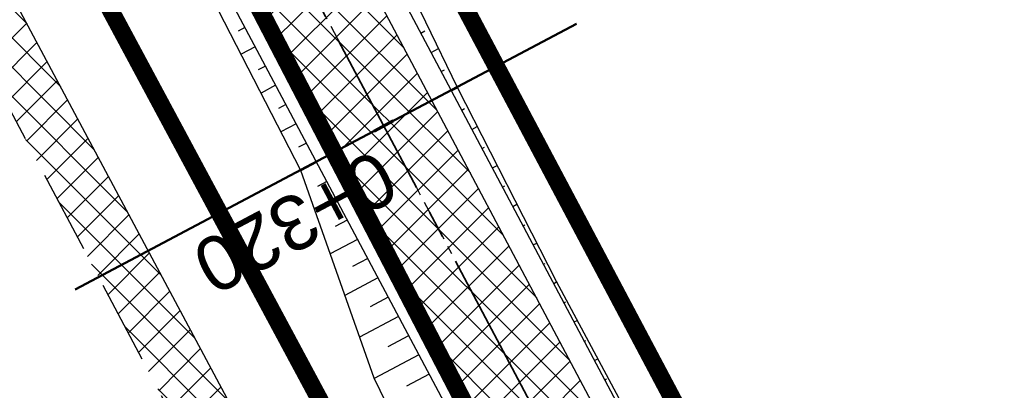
# Model space of a CAD drawing. Header units: metres. Extents: x 7529682 to 7533711, y 5721195 to 5727842.
# Tile 212 of 232: x 7529858 to 7529881, y 5727509 to 5727517. Entities that reach past the tile are written whole.
import ezdxf

# ---------------------------------------------------------------- set-up
doc = ezdxf.new("R2010")
doc.units = ezdxf.units.M
for name, pattern in [('817-dzialki-09-05-04$0$HIDDEN', [0.375, 0.25, -0.125]), ('ACAD_ISO05W100', [33, 24, -3, 0, -3, 0, -3]), ('CENTER', [50.800000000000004, 31.75, -6.35, 6.35, -6.35]), ('CENTER2', [28.575000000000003, 19.05, -3.175, 3.175, -3.175]), ('HIDDEN', [9.524999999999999, 6.35, -3.175])]:
    doc.linetypes.add(name, pattern=pattern)
for name, color, linetype in [('C-DROGI-SYTUACJA', 7, 'Continuous'), ('C-DROGI-SYTUACJA-ETYKIETY', 7, 'Continuous'), ('D-hatch-pobocza', 131, 'Continuous'), ('D-pobocza', 60, 'Continuous'), ('D-rowy', 160, 'Continuous'), ('D-skarpa', 2, 'Continuous'), ('D-skarpa-kreskowanie', 2, 'Continuous')]:
    doc.layers.add(name, color=color, linetype=linetype)
for name, color, linetype, lineweight, true_color in [('D-hatch-ciag-pieszo-rowerowy', 7, 'Continuous', 13, 0xff9f80), ('D-LR-etap-III', 7, '817-dzialki-09-05-04$0$HIDDEN', 50, 0x00008f), ('D-przekroje-pop', 7, 'Continuous', 50, 0x000099)]:
    doc.layers.add(name, color=color, linetype=linetype, lineweight=lineweight, true_color=true_color)
for name, color, linetype, lineweight in [('D-krawędzie', 3, 'Continuous', 30), ('D-obrzeża', 2, 'Continuous', 30), ('D-oś', 10, 'CENTER', 30), ('D-pas-drogowy', 7, 'ACAD_ISO05W100', 50)]:
    doc.layers.add(name, color=color, linetype=linetype, lineweight=lineweight)
doc.layers.add('poprzeczki', color=7, linetype='Continuous', true_color=0x0000c7)
doc.styles.get("Standard").update_dxf_attribs({"font": 'arial.ttf'})
pattern_1 = [(45, (0, 0), (-0.3367596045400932, 0.3367596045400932), []), (135, (0, 0), (-0.3367596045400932, -0.3367596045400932), [])]

# ---------------------------------------------------------------- blocks, each defined once
blk = doc.blocks.new('AeccTickLine')
at = {"color": 0, "linetype": 'ByBlock', "lineweight": -2}
blk.add_line((0, 1), (-3.673819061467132e-16, -1), dxfattribs=at)

msp = doc.modelspace()

# ---------------------------------------------------------------- hatches: boundary and pattern name
at = {"layer": 'D-hatch-ciag-pieszo-rowerowy'}
h = msp.add_hatch(dxfattribs=at)
h.set_pattern_fill('ANSI37', color=256, scale=0.15, style=0)
h.set_pattern_definition(pattern_1)
h.paths.add_polyline_path([(7529994.11508678, 5727270.0391609), (7529996.408954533, 5727271.048217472), (7529995.888253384, 5727272.039619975), (7529987.333471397, 5727287.899702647), (7529970.790697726, 5727319.397850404), (7529945.389643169, 5727367.318233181), (7529919.647431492, 5727417.711194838), (7529903.693489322, 5727447.920977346), (7529879.893539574, 5727492.595202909), (7529862.564623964, 5727525.261605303), (7529859.535583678, 5727525.636840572), (7529877.686080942, 5727491.421690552), (7529901.484939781, 5727446.749512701), (7529917.428826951, 5727416.558769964), (7529943.171910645, 5727366.164101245), (7529968.579597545, 5727318.231206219), (7529985.12658502, 5727286.725035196), (7529993.681375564, 5727270.864936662)])
at = {"layer": 'D-hatch-pobocza'}
h = msp.add_hatch(dxfattribs=at)
h.set_pattern_fill('ANSI37', color=256, scale=0.15, style=0)
h.set_pattern_definition(pattern_1)
h.paths.add_polyline_path([(7529905.34, 5727429.09), (7529892.28, 5727453.58), (7529881.53, 5727473.69), (7529872.269999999, 5727491.4), (7529857.46, 5727519.14), (7529841.38, 5727549.79), (7529827.75, 5727575.78), (7529816.4, 5727596.89), (7529800.429999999, 5727627.4), (7529788.07, 5727650.98), (7529775.849999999, 5727673.83), (7529761.3, 5727701.31), (7529749.889999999, 5727722.83), (7529745.5, 5727731.66), (7529738.971069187, 5727744.084810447), (7529737.464618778, 5727743.315650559), (7529742.212649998, 5727734.301517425), (7529762.326041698, 5727696.273621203), (7529777.784920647, 5727667.006134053), (7529799.321516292, 5727626.300085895), (7529822.193292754, 5727583.155579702), (7529846.923978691, 5727536.347271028), (7529864.751945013, 5727502.662709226), (7529900.458527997, 5727434.964956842), (7529935.352393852, 5727369.308325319), (7529971.475882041, 5727300.786382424), (7529988.360755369, 5727268.841161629), (7529990.28, 5727268.6), (7529990.329092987, 5727268.617154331), (7529981.66, 5727284.96), (7529968.42, 5727309.6), (7529956.4, 5727332.85), (7529943.519999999, 5727357.04), (7529932.32, 5727378.32), (7529916.679999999, 5727408.01)])

# ---------------------------------------------------------------- linework, layer by layer
at = {"layer": 'C-DROGI-SYTUACJA', "color": 10, "linetype": 'CENTER2', "lineweight": 35, "ltscale": 0.2}
msp.add_lwpolyline([(7529714.300950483, 5727795.86512735), (7529735.168602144, 5727756.456040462, 0.0716576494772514), (7529738.528915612, 5727751.847762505), (7529739.732493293, 5727750.61426134, -0.07178523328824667), (7529743.097556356, 5727745.997008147), (7529747.739097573, 5727737.220568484), (7529774.913247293, 5727685.824910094), (7529793.854917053, 5727649.915480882), (7529812.379946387, 5727615.415072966), (7529837.756510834, 5727568.892090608), (7529857.658142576, 5727531.843343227), (7529878.789810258, 5727492.00844673), (7529902.589214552, 5727447.335245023), (7529918.538129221, 5727417.134982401), (7529944.280776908, 5727366.741167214), (7529969.685147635, 5727318.814528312), (7529986.230028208, 5727287.312368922), (7529994.784814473, 5727271.452278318), (7530014.918624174, 5727233.117987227)], format="xyb", dxfattribs=at)
at = {"layer": 'D-krawędzie', "linetype": 'HIDDEN', "ltscale": 0.3}
msp.add_lwpolyline([(7529737.464618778, 5727743.315650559), (7529742.212649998, 5727734.301517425), (7529762.326041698, 5727696.273621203), (7529777.784920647, 5727667.006134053), (7529799.321516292, 5727626.300085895), (7529822.193292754, 5727583.155579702), (7529846.923978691, 5727536.347271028), (7529864.751945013, 5727502.662709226), (7529900.458527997, 5727434.964956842), (7529935.352393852, 5727369.308325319), (7529971.475882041, 5727300.786382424), (7530006.701701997, 5727234.141132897)], dxfattribs=at)
at = {"layer": 'D-LR-etap-III', "ltscale": 10, "flags": 128}
msp.add_lwpolyline([(7531750.474471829, 5723895.103125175, 0.4, 0.4, 0), (7531750.505, 5723895.13, 0.4, 0.4, 0), (7531682.71, 5724022.92, 0.4, 0.4, 0), (7531619.177023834, 5724147.203692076, 0.4, 0.4, 0), (7531592.308960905, 5724198.48863389, 0.4, 0.4, 0), (7531553.263875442, 5724272.918564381, 0.4, 0.4, 0), (7531504.019999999, 5724366.79, 0.4, 0.4, 0), (7531482.09, 5724407.62, 0.4, 0.4, 0), (7531412.350402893, 5724541.182759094, 0.4, 0.4, 0), (7531388.463669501, 5724586.929768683, 0.4, 0.4, 0), (7531345.12, 5724669.94, 0.4, 0.4, 0), (7531127.66, 5725081.67, 0.4, 0.4, 0), (7531059.253139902, 5725211.040795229, 0.4, 0.4, 0), (7531008.007244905, 5725307.953830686, 0.4, 0.4, 0), (7530964.181635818, 5725390.835555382, 0.4, 0.4, 0), (7530914.557354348, 5725484.683561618, 0.4, 0.4, 0), (7530865.243241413, 5725577.493975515, 0.4, 0.4, 0), (7530840.085257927, 5725624.058651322, 0.4, 0.4, 0), (7530802.559525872, 5725694.924584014, 0.4, 0.4, 0), (7530755.54, 5725787.51, 0.4, 0.4, 0), (7530708.717810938, 5725876.303221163, 0.4, 0.4, 0), (7530695.12, 5725902.09, 0.4, 0.4, 0), (7530642.91397006, 5726001.07839487, 0.4, 0.4, 0), (7530634.934723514, 5726016.146615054, 0.4, 0.4, 0), (7530610.820000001, 5726061.929999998, 0.4, 0.4, 0), (7530610.820000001, 5726061.929999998, 0.4, 0.4, 0), (7530607.21, 5726063.51, 0.4, 0.4, 0), (7530597.42, 5726080.68, 0.4, 0.4, 0), (7530591.16, 5726088.44, 0.4, 0.4, 0), (7530581.28, 5726107.21, 0.4, 0.4, 0), (7530571.29, 5726130.56, 0.4, 0.4, 0), (7530549.554994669, 5726171.527317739, 0.4, 0.4, 0), (7530531.014309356, 5726206.473807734, 0.4, 0.4, 0), (7530516.461208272, 5726236.016618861, 0.4, 0.4, 0), (7530500.798929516, 5726266.141265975, 0.4, 0.4, 0), (7530491.349999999, 5726283.94, 0.4, 0.4, 0), (7530482.4, 5726303.41, 0.4, 0.4, 0), (7530482.4, 5726303.41, 0.4, 0.4, 0), (7530450.41, 5726357.28, 0.4, 0.4, 0), (7530397.759396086, 5726458.499907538, 0.4, 0.4, 0), (7530334.707815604, 5726583.664702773, 0.4, 0.4, 0), (7530303.939274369, 5726645.167943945, 0.4, 0.4, 0), (7530300.509779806, 5726651.777515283, 0.4, 0.4, 0), (7530289.213532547, 5726671.966724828, 0.4, 0.4, 0), (7530281.54, 5726685.57, 0.4, 0.4, 0), (7530261.37085633, 5726724.163374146, 0.4, 0.4, 0), (7530254.03, 5726738.21, 0.4, 0.4, 0), (7530197.219999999, 5726845.06, 0.4, 0.4, 0), (7530194.71, 5726849.15, 0.4, 0.4, 0), (7530195.92, 5726850.75, 0.4, 0.4, 0), (7530170.546669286, 5726892.961489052, 0.4, 0.4, 0), (7530143.174718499, 5726945.065838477, 0.4, 0.4, 0), (7530105.059999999, 5727018.32, 0.4, 0.4, 0), (7530100.059999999, 5727027.16, 0.4, 0.4, 0), (7530062.318670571, 5727099.625398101, 0.4, 0.4, 0), (7530015.378537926, 5727189.420463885, 0.4, 0.4, 0), (7529983.207960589, 5727250.206596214, 0.4, 0.4, 0), (7529953.284293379, 5727306.74720398, 0.4, 0.4, 0), (7529900.67053443, 5727406.15903814, 0.4, 0.4, 0), (7529890.630239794, 5727425.131178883, 0.4, 0.4, 0), (7529875.155383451, 5727454.426350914, 0.4, 0.4, 0), (7529857.560096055, 5727487.787346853, 0.4, 0.4, 0), (7529835.194401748, 5727530.19312405, 0.4, 0.4, 0), (7529811.740544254, 5727574.662079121, 0.4, 0.4, 0), (7529792.101859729, 5727611.922638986, 0.4, 0.4, 0), (7529768.066117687, 5727657.469613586, 0.4, 0.4, 0), (7529755.210566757, 5727682.131373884, 0.4, 0.4, 0), (7529753.309999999, 5727681.13, 0.4, 0.4, 0), (7529739.21, 5727707.77, 0.4, 0.4, 0), (7529735.394745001, 5727711.251990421, 0.4, 0.4, 0), (7529725.42, 5727730.2, 0.4, 0.4, 0), (7529723.55, 5727729.88, 0.4, 0.4, 0), (7529695.566668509, 5727782.932080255, 0.4, 0.4, 0), (7529717.67971874, 5727794.024357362, 0.4, 0.4, 0), (7529736.274870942, 5727758.647400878, 0.4, 0.4, 0), (7529736.274870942, 5727758.647400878, 0.4, 0.4, 0), (7529744.511003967, 5727750.406106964, 0.4, 0.4, 0), (7529744.511003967, 5727750.406106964, 0.4, 0.4, 0), (7529750.282568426, 5727738.549848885, 0.4, 0.4, 0), (7529777.108510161, 5727687.569424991, 0.4, 0.4, 0), (7529796.51537536, 5727651.329932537, 0.4, 0.4, 0), (7529814.937945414, 5727616.793170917, 0.4, 0.4, 0), (7529839.006722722, 5727572.303976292, 0.4, 0.4, 0), (7529860.617626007, 5727532.509108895, 0.4, 0.4, 0), (7529882.348967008, 5727491.504261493, 0.4, 0.4, 0), (7529904.865139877, 5727449.096370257, 0.4, 0.4, 0), (7529920.747384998, 5727418.884773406, 0.4, 0.4, 0), (7529946.676504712, 5727368.547487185, 0.4, 0.4, 0), (7529972.024701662, 5727320.573310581, 0.4, 0.4, 0), (7529987.740014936, 5727290.153392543, 0.4, 0.4, 0), (7529996.497385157, 5727273.661630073, 0.4, 0.4, 0), (7530017.541471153, 5727234.202689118, 0.4, 0.4, 0), (7530033.053657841, 5727204.864166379, 0.4, 0.4, 0), (7530051.622983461, 5727170.222745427, 0.4, 0.4, 0), (7530069.276612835, 5727137.015751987, 0.4, 0.4, 0), (7530089.385386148, 5727097.533639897, 0.4, 0.4, 0), (7530109.712512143, 5727060.746615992, 0.4, 0.4, 0), (7530136.769722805, 5727011.640131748, 0.4, 0.4, 0), (7530162.446686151, 5726962.743777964, 0.4, 0.4, 0), (7530187.674104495, 5726916.992101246, 0.4, 0.4, 0), (7530207.820739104, 5726879.335323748, 0.4, 0.4, 0), (7530230.625609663, 5726834.518686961, 0.4, 0.4, 0), (7530262.288093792, 5726776.61832811, 0.4, 0.4, 0), (7530277.509672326, 5726760.213143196, 0.4, 0.4, 0), (7530286.036865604, 5726744.106684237, 0.4, 0.4, 0), (7530288.097472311, 5726735.884066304, 0.4, 0.4, 0), (7530290.393870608, 5726725.046963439, 0.4, 0.4, 0), (7530296.17664807, 5726713.582980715, 0.4, 0.4, 0), (7530302.726195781, 5726701.18226779, 0.4, 0.4, 0), (7530325.685047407, 5726657.466383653, 0.4, 0.4, 0), (7530343.243978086, 5726623.648592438, 0.4, 0.4, 0), (7530360.229820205, 5726591.746871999, 0.4, 0.4, 0), (7530383.20855044, 5726548.059469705, 0.4, 0.4, 0), (7530406.017875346, 5726503.605514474, 0.4, 0.4, 0), (7530427.464919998, 5726462.620289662, 0.4, 0.4, 0), (7530447.9278544, 5726424.388014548, 0.4, 0.4, 0), (7530471.126878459, 5726379.920667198, 0.4, 0.4, 0), (7530490.501003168, 5726343.033350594, 0.4, 0.4, 0), (7530509.499458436, 5726306.733076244, 0.4, 0.4, 0), (7530529.890269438, 5726267.244072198, 0.4, 0.4, 0), (7530543.852446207, 5726238.990319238, 0.4, 0.4, 0), (7530554.808897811, 5726218.943990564, 0.4, 0.4, 0), (7530559.027108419, 5726212.223286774, 0.4, 0.4, 0), (7530563.060988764, 5726206.409670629, 0.4, 0.4, 0), (7530566.93354971, 5726200.463543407, 0.4, 0.4, 0), (7530569.771022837, 5726194.901501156, 0.4, 0.4, 0), (7530571.47319415, 5726191.282350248, 0.4, 0.4, 0), (7530572.839142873, 5726188.024533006, 0.4, 0.4, 0), (7530575.295071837, 5726182.034664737, 0.4, 0.4, 0), (7530579.736851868, 5726173.306070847, 0.4, 0.4, 0), (7530583.3, 5726167.41, 0.4, 0.4, 0), (7530593.4, 5726163.33, 0.4, 0.4, 0), (7530598.618375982, 5726155.264489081, 0.4, 0.4, 0), (7530608.258304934, 5726140.497132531, 0.4, 0.4, 0), (7530603.269999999, 5726136.83, 0.4, 0.4, 0), (7530606.53, 5726131.84, 0.4, 0.4, 0), (7530604.239057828, 5726124.21679044, 0.4, 0.4, 0), (7530605.847136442, 5726121.630127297, 0.4, 0.4, 0), (7530608.971611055, 5726116.164124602, 0.4, 0.4, 0), (7530618.114293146, 5726097.791111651, 0.4, 0.4, 0), (7530651.213125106, 5726034.959524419, 0.4, 0.4, 0), (7530670.243741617, 5725998.61095082, 0.4, 0.4, 0), (7530698.075474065, 5725945.952624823, 0.4, 0.4, 0), (7530716.505955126, 5725911.3051464, 0.4, 0.4, 0), (7530735.223454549, 5725875.667401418, 0.4, 0.4, 0), (7530752.504235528, 5725842.154920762, 0.4, 0.4, 0), (7530778.310652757, 5725793.501254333, 0.4, 0.4, 0), (7530797.499961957, 5725756.381811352, 0.4, 0.4, 0), (7530812.518974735, 5725728.28874362, 0.4, 0.4, 0), (7530820.039295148, 5725713.160404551, 0.4, 0.4, 0), (7530822.422446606, 5725710.193574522, 0.4, 0.4, 0), (7530833.154893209, 5725688.800634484, 0.4, 0.4, 0), (7530849.629354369, 5725656.158601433, 0.4, 0.4, 0), (7530867.98290276, 5725621.963939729, 0.4, 0.4, 0), (7530872.629809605, 5725612.88760475, 0.4, 0.4, 0), (7530880.354488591, 5725597.594500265, 0.4, 0.4, 0), (7530883.839446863, 5725593.389159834, 0.4, 0.4, 0), (7530891.782113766, 5725587.763349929, 0.4, 0.4, 0), (7530895.038670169, 5725584.280746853, 0.4, 0.4, 0), (7530897.033644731, 5725580.941110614, 0.4, 0.4, 0), (7530900.951646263, 5725579.945856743, 0.4, 0.4, 0), (7530904.80970798, 5725571.977328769, 0.4, 0.4, 0), (7530903.682362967, 5725568.566434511, 0.4, 0.4, 0), (7530908.900614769, 5725558.844845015, 0.4, 0.4, 0), (7530910.252030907, 5725545.671606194, 0.4, 0.4, 0), (7530912.872986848, 5725538.645543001, 0.4, 0.4, 0), (7530945.278171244, 5725478.464284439, 0.4, 0.4, 0), (7530959.692318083, 5725450.24628822, 0.4, 0.4, 0), (7531002.82670893, 5725368.192370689, 0.4, 0.4, 0), (7531044.703532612, 5725290.314293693, 0.4, 0.4, 0), (7531064.098839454, 5725253.212562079, 0.4, 0.4, 0), (7531083.010253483, 5725216.677517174, 0.4, 0.4, 0), (7531113.013137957, 5725158.465613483, 0.4, 0.4, 0), (7531137.364304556, 5725113.07076138, 0.4, 0.4, 0), (7531150.830830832, 5725086.711759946, 0.4, 0.4, 0), (7531159.745663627, 5725076.640848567, 0.4, 0.4, 0), (7531166.309999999, 5725074.58, 0.4, 0.4, 0), (7531172.29, 5725062.58, 0.4, 0.4, 0), (7531170.589828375, 5725055.605912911, 0.4, 0.4, 0), (7531173.732823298, 5725044.080706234, 0.4, 0.4, 0), (7531215.342008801, 5724964.859648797, 0.4, 0.4, 0), (7531238.054496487, 5724921.684649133, 0.4, 0.4, 0), (7531262.389821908, 5724875.282876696, 0.4, 0.4, 0), (7531295.587160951, 5724811.265731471, 0.4, 0.4, 0), (7531348.487908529, 5724712.362812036, 0.4, 0.4, 0), (7531363.740817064, 5724682.68394264, 0.4, 0.4, 0), (7531366.986905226, 5724675.865317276, 0.4, 0.4, 0), (7531382.541261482, 5724646.110625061, 0.4, 0.4, 0), (7531401.299165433, 5724610.874551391, 0.4, 0.4, 0), (7531428.964837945, 5724558.862274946, 0.4, 0.4, 0), (7531449.111202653, 5724520.397801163, 0.4, 0.4, 0), (7531477.292992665, 5724465.831467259, 0.4, 0.4, 0), (7531500.996290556, 5724421.112506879, 0.4, 0.4, 0), (7531512.121834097, 5724400.549045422, 0.4, 0.4, 0), (7531513.78163794, 5724396.757451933, 0.4, 0.4, 0), (7531526.32, 5724379.39, 0.4, 0.4, 0), (7531566.783642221, 5724302.73628205, 0.4, 0.4, 0), (7531578.579156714, 5724282.774819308, 0.4, 0.4, 0), (7531584.232619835, 5724273.111246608, 0.4, 0.4, 0), (7531590.109283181, 5724263.508189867, 0.4, 0.4, 0), (7531593.027899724, 5724258.771479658, 0.4, 0.4, 0), (7531595.711841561, 5724254.226824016, 0.4, 0.4, 0), (7531601.659976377, 5724243.898197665, 0.4, 0.4, 0), (7531606.097733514, 5724235.986407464, 0.4, 0.4, 0), (7531609.382207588, 5724230.799061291, 0.4, 0.4, 0), (7531611.580260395, 5724227.671180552, 0.4, 0.4, 0), (7531612.707802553, 5724225.86410867, 0.4, 0.4, 0), (7531618.665224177, 5724214.480919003, 0.4, 0.4, 0), (7531619.885522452, 5724212.333950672, 0.4, 0.4, 0), (7531620.931818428, 5724210.787064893, 0.4, 0.4, 0), (7531623.518605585, 5724207.111542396, 0.4, 0.4, 0), (7531626.143926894, 5724203.61306897, 0.4, 0.4, 0), (7531632.022984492, 5724196.485954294, 0.4, 0.4, 0), (7531653.949089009, 5724152.617641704, 0.4, 0.4, 0), (7531656.750690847, 5724143.103797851, 0.4, 0.4, 0), (7531659.61440691, 5724133.254504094, 0.4, 0.4, 0), (7531661.627147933, 5724128.646047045, 0.4, 0.4, 0.01093811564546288), (7531674.314987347, 5724101.43546424, 0.4, 0.4, 0), (7531685.137626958, 5724081.408252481, 0.4, 0.4, 0), (7531692.159945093, 5724066.277333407, 0.4, 0.4, 0), (7531699.662164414, 5724051.388120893, 0.4, 0.4, 0), (7531704.480624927, 5724040.808561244, 0.4, 0.4, 0), (7531704.480624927, 5724040.808561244, 0.4, 0.4, 0), (7531704.401251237, 5724037.368913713, 0.4, 0.4, 0), (7531720.383609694, 5724003.441317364, 0.4, 0.4, 0), (7531728.79890528, 5723986.206298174, 0.4, 0.4, 0), (7531733.237926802, 5723977.192631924, 0.4, 0.4, 0), (7531736.750027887, 5723969.505210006, 0.4, 0.4, 0), (7531737.336143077, 5723968.518916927, 0.4, 0.4, 0), (7531738.285051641, 5723967.699360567, 0.4, 0.4, 0), (7531742.180915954, 5723962.346428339, 0.4, 0.4, 0), (7531744.286141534, 5723958.615526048, 0.4, 0.4, 0), (7531755.393260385, 5723944.192617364, 0.4, 0.4, 0), (7531758.69, 5723936.76, 0.4, 0.4, 0), (7531780.08, 5723929.25, 0.4, 0.4, 0), (7531792.611989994, 5723906.337708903, 0.4, 0.4, 0), (7531792.611989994, 5723906.337708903, 0.4, 0.4, 0), (7531756.962094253, 5723883.055323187, 0.4, 0.4, 0), (7531750.46, 5723895.130000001, 0.4, 0.4, 0), (7531750.46, 5723895.130000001, 0, 0, 0)], format="xyseb", dxfattribs=at)
at = {"layer": 'D-obrzeża'}
for points in [[(7529996.407793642, 5727271.050427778), (7529995.888253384, 5727272.039619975), (7529987.333471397, 5727287.899702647), (7529970.790697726, 5727319.397850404), (7529945.389643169, 5727367.318233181), (7529919.647431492, 5727417.711194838), (7529903.693489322, 5727447.920977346), (7529879.893539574, 5727492.595202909), (7529858.760863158, 5727532.432000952), (7529838.855794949, 5727569.487145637), (7529813.479282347, 5727616.010032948), (7529794.958380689, 5727650.502753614), (7529776.018862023, 5727686.408104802), (7529748.844146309, 5727737.804834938), (7529744.118204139, 5727746.740863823, 0.071785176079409), (7529740.753143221, 5727751.358112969), (7529739.549339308, 5727752.591845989, -0.07165764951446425), (7529736.189025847, 5727757.200123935), (7529717.234917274, 5727792.995436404)], [(7530013.813315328, 5727232.534205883), (7529993.681375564, 5727270.864936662), (7529985.12658502, 5727286.725035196), (7529968.579597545, 5727318.231206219), (7529943.171910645, 5727366.164101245), (7529917.428826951, 5727416.558769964), (7529901.484939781, 5727446.749512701), (7529877.686080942, 5727491.421690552), (7529856.555421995, 5727531.254685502), (7529836.65722672, 5727568.297035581), (7529811.280610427, 5727614.820112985), (7529792.751453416, 5727649.32820815), (7529773.807632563, 5727685.241715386), (7529746.632590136, 5727736.639065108), (7529746.632590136, 5727736.639065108), (7529742.076904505, 5727745.253160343, 0.07178517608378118), (7529738.711843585, 5727749.870409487), (7529737.508491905, 5727751.103679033, -0.07165764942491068), (7529734.14817845, 5727755.711956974), (7529715.008102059, 5727791.858474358)]]:
    msp.add_lwpolyline(points, format="xyb", dxfattribs=at)
at = {"layer": 'D-oś', "ltscale": 0.03}
msp.add_lwpolyline([(7529714.300950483, 5727795.86512735), (7529735.168602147, 5727756.456040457, 0.07165764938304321), (7529738.5289156, 5727751.847762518), (7529739.732493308, 5727750.614261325, -0.07178523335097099), (7529743.097556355, 5727745.99700815), (7529747.739097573, 5727737.220568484), (7529774.913247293, 5727685.824910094), (7529793.854917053, 5727649.915480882), (7529812.379946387, 5727615.415072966), (7529837.756510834, 5727568.892090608), (7529857.658142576, 5727531.843343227), (7529878.789810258, 5727492.00844673), (7529902.589214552, 5727447.335245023), (7529918.538129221, 5727417.134982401), (7529944.280776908, 5727366.741167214), (7529969.685147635, 5727318.814528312), (7529986.230028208, 5727287.312368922), (7529994.784814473, 5727271.452278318), (7530014.918624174, 5727233.117987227)], format="xyb", dxfattribs=at)
at = {"layer": 'D-pas-drogowy', "ltscale": 0.2, "flags": 128}
msp.add_lwpolyline([(7531633.018560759, 5724182.834272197, 0.4, 0.4, 0), (7531617.558899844, 5724211.608162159, 0.4, 0.4, 0), (7531566.783642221, 5724302.73628205, 0.4, 0.4, 0), (7531538.419082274, 5724356.469679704, 0.4, 0.4, 0), (7531526.32, 5724379.39, 0.4, 0.4, 0), (7531516.102085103, 5724393.607319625, 0.4, 0.4, 0.001485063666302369), (7531513.78037409, 5724396.837773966, 0.4, 0.4, 0), (7531501.87, 5724413.41, 0.4, 0.4, 0), (7531474.926107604, 5724464.507896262, 0.4, 0.4, 0), (7531446.200436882, 5724518.992313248, 0.4, 0.4, 0), (7531424.962185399, 5724559.262257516, 0.4, 0.4, 0), (7531398.444460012, 5724609.565801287, 0.4, 0.4, 0), (7531379.647455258, 5724645.216004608, 0.4, 0.4, 0), (7531365.23, 5724672.56, 0.4, 0.4, 0), (7531341.305752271, 5724717.915356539, 0.4, 0.4, 0), (7531312.899996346, 5724771.788898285, 0.4, 0.4, 0), (7531292.590923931, 5724810.306502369, 0.4, 0.4, 0), (7531259.391619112, 5724873.271351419, 0.4, 0.4, 0), (7531233.740401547, 5724921.922582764, 0.4, 0.4, 0), (7531203.072738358, 5724980.092044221, 0.4, 0.4, 0), (7531173.471398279, 5725036.225177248, 0.4, 0.4, 0), (7531168.269999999, 5725046.09, 0.4, 0.4, 0), (7531172.29, 5725062.58, 0.4, 0.4, 0), (7531166.309999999, 5725074.58, 0.4, 0.4, 0), (7531150.32, 5725079.6, 0.4, 0.4, 0), (7531141.5, 5725096.43, 0.4, 0.4, 0), (7531109.311735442, 5725157.814415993, 0.4, 0.4, 0), (7531086.641300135, 5725201.047918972, 0.4, 0.4, 0), (7531059.198258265, 5725253.383662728, 0.4, 0.4, 0), (7531028.206828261, 5725312.48946212, 0.4, 0.4, 0), (7530999.104694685, 5725367.990143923, 0.4, 0.4, 0), (7530956.247527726, 5725449.724815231, 0.4, 0.4, 0), (7530924.397774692, 5725510.463768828, 0.4, 0.4, 0), (7530897.509999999, 5725561.74, 0.4, 0.4, 0), (7530894.46, 5725566.14, 0.4, 0.4, 0), (7530892.16, 5725570.49, 0.4, 0.4, 0), (7530869.362688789, 5725613.307018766, 0.4, 0.4, 0), (7530861.693971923, 5725627.704613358, 0.4, 0.4, 0), (7530852.74, 5725644.52, 0.4, 0.4, 0), (7530831.509999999, 5725684.2, 0.4, 0.4, 0), (7530811.13, 5725722.52, 0.4, 0.4, 0), (7530792.3476413, 5725757.940652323, 0.4, 0.4, 0), (7530768.03, 5725803.8, 0.4, 0.4, 0), (7530748.768542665, 5725840.178507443, 0.4, 0.4, 0), (7530727.7, 5725879.97, 0.4, 0.4, 0), (7530712.0981582, 5725909.54523909, 0.4, 0.4, 0), (7530693.644105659, 5725944.645156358, 0.4, 0.4, 0), (7530665.702224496, 5725997.538976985, 0.4, 0.4, 0), (7530641.759999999, 5726042.88, 0.4, 0.4, 0), (7530616.5, 5726091.48, 0.4, 0.4, 0), (7530604.628439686, 5726114.319880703, 0.4, 0.4, -0.007762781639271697), (7530602.5, 5726118.43, 0.4, 0.4, 0), (7530603.992037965, 5726123.394821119, 0.4, 0.4, 0), (7530606.53, 5726131.84, 0.4, 0.4, 0), (7530603.269999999, 5726136.83, 0.4, 0.4, 0), (7530593.775620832, 5726151.368713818, 0.4, 0.4, 0), (7530590.202637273, 5726156.84001263, 0.4, 0.4, 0), (7530583.3, 5726167.41, 0.4, 0.4, 0), (7530580.578343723, 5726170.427567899, 0.4, 0.4, 0), (7530575.849999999, 5726175.67, 0.4, 0.4, 0), (7530569.009999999, 5726186.66, 0.4, 0.4, 0), (7530562.555322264, 5726199.189409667, 0.4, 0.4, 0), (7530555.67, 5726211.39, 0.4, 0.4, 0), (7530548.29, 5726224.23, 0.4, 0.4, 0), (7530540.58, 5726237.71, 0.4, 0.4, 0), (7530532.679999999, 5726252.65, 0.4, 0.4, 0), (7530524.059999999, 5726269.35, 0.4, 0.4, 0), (7530502.82, 5726309.91, 0.4, 0.4, 0), (7530488.83, 5726336.63, 0.4, 0.4, 0), (7530466.03, 5726380.16, 0.4, 0.4, 0), (7530438.469999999, 5726432.77, 0.4, 0.4, 0), (7530424.53, 5726459.09, 0.4, 0.4, 0), (7530401.63, 5726502.97, 0.4, 0.4, 0), (7530383.38, 5726538.06, 0.4, 0.4, 0), (7530353.969999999, 5726593.52, 0.4, 0.4, 0), (7530338.469999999, 5726622.74, 0.4, 0.4, 0), (7530322.009999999, 5726653.88, 0.4, 0.4, 0), (7530297.54, 5726700.33, 0.4, 0.4, 0), (7530287.38, 5726719.6, 0.4, 0.4, 0), (7530285.94993921, 5726722.315508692, 0.4, 0.4, 0), (7530280.259999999, 5726733.12, 0.4, 0.4, 0), (7530266.73, 5726758.74, 0.4, 0.4, 0), (7530260.42, 5726770.47, 0.4, 0.4, 0), (7530253.25, 5726783.82, 0.4, 0.4, 0), (7530244.95, 5726799.33, 0.4, 0.4, 0), (7530239.389999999, 5726808.49, 0.4, 0.4, 0), (7530238.29, 5726807.9, 0.4, 0.4, 0), (7530218.11, 5726850.67, 0.4, 0.4, 0), (7530175.906646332, 5726928.168028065, 0.4, 0.4, 0), (7530096.679999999, 5727076.15, 0.4, 0.4, 0), (7530094.679999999, 5727079.89, 0.4, 0.4, 0), (7530064.59693469, 5727135.522637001, 0.4, 0.4, 0), (7530046.730970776, 5727168.8921561, 0.4, 0.4, 0), (7530025.803045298, 5727208.461374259, 0.4, 0.4, 0), (7530012.846501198, 5727232.979315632, 0.4, 0.4, 0), (7529994.15, 5727268.45, 0.4, 0.4, 0), (7529981.670868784, 5727291.93018666, 0.4, 0.4, 0), (7529949.889999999, 5727351.73, 0.4, 0.4, 0), (7529924.75, 5727399.03, 0.4, 0.4, 0), (7529915.515824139, 5727417.099754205, 0.4, 0.4, 0), (7529885.83, 5727475.19, 0.4, 0.4, 0), (7529862.559999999, 5727519.97, 0.4, 0.4, 0), (7529852.984923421, 5727538.191086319, 0.4, 0.4, 0), (7529836.513084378, 5727569.51130111, 0.4, 0.4, 0), (7529815.36890814, 5727609.140983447, 0.4, 0.4, 0), (7529792.795203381, 5727651.247499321, 0.4, 0.4, 0), (7529774.199114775, 5727685.858348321, 0.4, 0.4, 0), (7529746.966026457, 5727736.059440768, 0.4, 0.4, 0), (7529733.92, 5727757.62, 0.4, 0.4, 0), (7529708.607472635, 5727806.388536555, 0.4, 0.4, 0), (7529688.491967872, 5727796.344621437, 0.4, 0.4, 0), (7529723.55, 5727729.88, 0.4, 0.4, 0), (7529725.42, 5727730.2, 0.4, 0.4, 0), (7529735.38, 5727711.28, 0.4, 0.4, 0), (7529739.21, 5727707.77, 0.4, 0.4, 0), (7529753.309999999, 5727681.13, 0.4, 0.4, 0), (7529755.178396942, 5727682.114424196, 0.4, 0.4, 0), (7529792.101859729, 5727611.922638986, 0.4, 0.4, 0), (7529811.740544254, 5727574.662079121, 0.4, 0.4, 0), (7529835.194401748, 5727530.19312405, 0.4, 0.4, 0), (7529857.560096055, 5727487.787346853, 0.4, 0.4, 0), (7529875.155383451, 5727454.426350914, 0.4, 0.4, 0), (7529890.630239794, 5727425.131178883, 0.4, 0.4, 0), (7529900.67053443, 5727406.15903814, 0.4, 0.4, 0), (7529953.284293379, 5727306.74720398, 0.4, 0.4, 0), (7529983.207960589, 5727250.206596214, 0.4, 0.4, 0), (7530015.378537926, 5727189.420463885, 0.4, 0.4, 0), (7530062.318670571, 5727099.625398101, 0.4, 0.4, 0), (7530100.059999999, 5727027.16, 0.4, 0.4, 0), (7530105.059999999, 5727018.32, 0.4, 0.4, 0), (7530143.174718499, 5726945.065838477, 0.4, 0.4, 0), (7530170.546669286, 5726892.961489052, 0.4, 0.4, 0), (7530195.92, 5726850.75, 0.4, 0.4, 0), (7530194.71, 5726849.15, 0.4, 0.4, 0), (7530197.219999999, 5726845.06, 0.4, 0.4, 0), (7530254.03, 5726738.21, 0.4, 0.4, 0), (7530261.37085633, 5726724.163374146, 0.4, 0.4, 0), (7530281.54, 5726685.57, 0.4, 0.4, 0), (7530289.213532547, 5726671.966724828, 0.4, 0.4, 0), (7530300.509779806, 5726651.777515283, 0.4, 0.4, 0), (7530303.939274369, 5726645.167943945, 0.4, 0.4, 0), (7530334.707815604, 5726583.664702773, 0.4, 0.4, 0), (7530397.759396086, 5726458.499907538, 0.4, 0.4, 0), (7530450.41, 5726357.28, 0.4, 0.4, 0), (7530482.4, 5726303.41, 0.4, 0.4, 0), (7530483.687990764, 5726301.003383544, 0.4, 0.4, 0), (7530491.349999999, 5726283.94, 0.4, 0.4, 0), (7530512.67, 5726243.78, 0.4, 0.4, 0), (7530529.429999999, 5726209.46, 0.4, 0.4, 0), (7530571.29, 5726130.56, 0.4, 0.4, 0), (7530581.28, 5726107.21, 0.4, 0.4, 0), (7530591.16, 5726088.44, 0.4, 0.4, 0), (7530597.42, 5726080.68, 0.4, 0.4, 0), (7530607.21, 5726063.51, 0.4, 0.4, 0), (7530610.820000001, 5726061.929999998, 0.4, 0.4, 0), (7530634.934723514, 5726016.146615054, 0.4, 0.4, 0), (7530642.91397006, 5726001.07839487, 0.4, 0.4, 0), (7530695.12, 5725902.09, 0.4, 0.4, 0), (7530708.717810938, 5725876.303221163, 0.4, 0.4, 0), (7530755.54, 5725787.51, 0.4, 0.4, 0), (7530802.559525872, 5725694.924584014, 0.4, 0.4, 0), (7530840.085257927, 5725624.058651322, 0.4, 0.4, 0), (7530865.243241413, 5725577.493975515, 0.4, 0.4, 0), (7530914.557354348, 5725484.683561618, 0.4, 0.4, 0), (7530964.181635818, 5725390.835555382, 0.4, 0.4, 0), (7531008.007244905, 5725307.953830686, 0.4, 0.4, 0), (7531059.253139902, 5725211.040795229, 0.4, 0.4, 0), (7531127.66, 5725081.67, 0.4, 0.4, 0), (7531345.12, 5724669.94, 0.4, 0.4, 0), (7531388.463669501, 5724586.929768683, 0.4, 0.4, 0), (7531412.350402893, 5724541.182759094, 0.4, 0.4, 0), (7531482.09, 5724407.62, 0.4, 0.4, 0), (7531504.019999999, 5724366.79, 0.4, 0.4, 0), (7531519.374444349, 5724337.520497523, 0.4, 0.4, 0), (7531563.748815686, 5724252.931583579, 0.4, 0.4, 0), (7531602.175111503, 5724179.681224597, 0.4, 0.4, 0), (7531619.177023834, 5724147.203692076, 0.4, 0.4, 0), (7531625.038493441, 5724135.63500206, 0.4, 0.4, 0), (7531656.796442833, 5724073.31633882, 0.4, 0.4, 0), (7531675.12, 5724037.36, 0.4, 0.4, 0), (7531682.71, 5724022.92, 0.4, 0.4, 0), (7531705.565196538, 5723979.810545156, 0.4, 0.4, 0), (7531736.605941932, 5723921.261514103, 0.4, 0.4, 0), (7531750.46, 5723895.130000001, 0.4, 0.4, 0), (7531740.769999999, 5723886.56, 0.4, 0.4, 0), (7531732.86, 5723885, 0.4, 0.4, 0), (7531722.179999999, 5723887.77, 0.4, 0.4, 0), (7531729.87, 5723862.17, 0.4, 0.4, 0), (7531742.92, 5723861.93, 0.4, 0.4, 0), (7531763.71, 5723859.52, 0.4, 0.4, 0), (7531768.42, 5723854.12, 0.4, 0.4, 0), (7531787.42, 5723817.97, 0.4, 0.4, 0), (7531795.57, 5723809.82, 0.4, 0.4, 0), (7531816.346897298, 5723819.850397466, 0.4, 0.4, 0), (7531816.346897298, 5723819.850397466, 0.4, 0.4, 0), (7531805.059999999, 5723843.23, 0.4, 0.4, 0), (7531803.61, 5723886.23, 0.4, 0.4, 0), (7531803.61, 5723886.23, 0.4, 0.4, 0), (7531780.08, 5723929.25, 0.4, 0.4, 0), (7531758.69, 5723936.76, 0.4, 0.4, 0), (7531749.3590272, 5723946.412126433, 0.4, 0.4, 0), (7531742.71, 5723953.29, 0.4, 0.4, 0), (7531735.177368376, 5723967.877529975, 0.4, 0.4, 0), (7531722.37, 5723992.68, 0.4, 0.4, 0), (7531705.041669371, 5724030.885563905, 0.4, 0.4, 0), (7531699.469999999, 5724043.17, 0.4, 0.4, 0), (7531692.69, 5724058.11, 0.4, 0.4, 0), (7531679.672010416, 5724084.016803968, 0.4, 0.4, 0), (7531674.55, 5724094.21, 0.4, 0.4, 0), (7531666.633166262, 5724114.002855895, 0.4, 0.4, 0), (7531649, 5724153.82, 0.4, 0.4, 0), (7531641.49, 5724149.34, 0.4, 0.4, 0), (7531626.04, 5724179.34, 0.4, 0.4, 0), (7531633.03, 5724182.84, 0, 0, 0)], format="xyseb", dxfattribs=at)
at = {"layer": 'D-pobocza'}
for points in [[(7529719.961875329, 5727788.913979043), (7529736.630901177, 5727757.434102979, 0.07165764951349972), (7529739.907206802, 5727752.941031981), (7529741.111010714, 5727751.707298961, -0.07178517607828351), (7529744.560198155, 5727746.974618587), (7529749.286140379, 5727738.0385896), (7529776.460881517, 5727686.641811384), (7529795.399766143, 5727650.737662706), (7529813.919016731, 5727616.24801694), (7529839.295508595, 5727569.725167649), (7529859.20195139, 5727532.667464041), (7529880.3350313, 5727492.82990538), (7529904.135199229, 5727448.155270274), (7529920.0911524, 5727417.941679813), (7529945.833189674, 5727367.549059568), (7529971.232917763, 5727319.631179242), (7529987.774848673, 5727288.134636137), (7529996.329628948, 5727272.274556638), (7529996.866410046, 5727271.252538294)], [(7529718.045442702, 5727785.053908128), (7529733.70630312, 5727755.477977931, 0.07165764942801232), (7529737.150624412, 5727750.754493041), (7529738.35397609, 5727749.521223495, -0.07178517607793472), (7529741.634910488, 5727745.019405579), (7529746.19059612, 5727736.405310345), (7529773.365613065, 5727685.00800881), (7529792.310067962, 5727649.093299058), (7529810.840876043, 5727614.582128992), (7529836.217513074, 5727568.059013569), (7529856.114333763, 5727531.019222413), (7529877.244589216, 5727491.18698808), (7529901.043229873, 5727446.515219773), (7529916.985106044, 5727416.328284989), (7529942.728364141, 5727365.933274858), (7529968.137377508, 5727317.997877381), (7529984.685207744, 5727286.490101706), (7529993.24, 5727270.629999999), (7529993.656313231, 5727269.837349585)]]:
    msp.add_lwpolyline(points, format="xyb", dxfattribs=at)
at = {"layer": 'D-pobocza', "linetype": 'ByBlock'}
msp.add_lwpolyline([(7529990.329092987, 5727268.617154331), (7529981.66, 5727284.96), (7529968.42, 5727309.6), (7529956.4, 5727332.85), (7529943.519999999, 5727357.04), (7529932.32, 5727378.32), (7529916.679999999, 5727408.01), (7529905.34, 5727429.09), (7529892.28, 5727453.58), (7529881.53, 5727473.69), (7529872.269999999, 5727491.4), (7529857.46, 5727519.14), (7529841.38, 5727549.79), (7529827.75, 5727575.78), (7529816.4, 5727596.89), (7529800.429999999, 5727627.4), (7529788.07, 5727650.98), (7529775.849999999, 5727673.83), (7529761.3, 5727701.31), (7529749.889999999, 5727722.83), (7529745.5, 5727731.66), (7529738.971069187, 5727744.084810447), (7529737.464618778, 5727743.315650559)], dxfattribs=at)
at = {"layer": 'D-przekroje-pop'}
msp.add_lwpolyline([(7529871.145030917, 5727517.088971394), (7529866.728046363, 5727514.745843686), (7529859.660871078, 5727510.996839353)], dxfattribs=at)
at = {"layer": 'D-rowy', "linetype": 'HIDDEN', "ltscale": 0.1, "const_width": 0.4, "flags": 128}
msp.add_lwpolyline([(7530210.965394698, 5726857.16211251), (7530158.808792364, 5726954.519938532), (7530122.464669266, 5727022.753138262), (7530095.922217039, 5727072.858853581), (7530086.314342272, 5727091.113489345), (7530063.160349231, 5727134.708802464), (7530033.596430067, 5727190.758948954), (7530021.340025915, 5727213.675792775), (7530002.618519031, 5727249.035669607), (7529995.395546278, 5727262.502730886), (7529988.788851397, 5727275.205991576), (7529976.334113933, 5727299.005978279), (7529958.125259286, 5727333.487695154), (7529939.362448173, 5727369.129441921), (7529923.146313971, 5727399.734195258), (7529918.218542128, 5727408.984561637), (7529909.126483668, 5727427.527341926), (7529905.375875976, 5727434.673095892), (7529896.191914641, 5727451.151510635), (7529887.55708824, 5727467.230740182), (7529877.124171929, 5727486.656759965), (7529866.165565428, 5727506.778058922), (7529855.760289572, 5727526.176090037), (7529840.706671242, 5727554.897669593), (7529824.517708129, 5727585.588223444), (7529810.515313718, 5727612.292486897), (7529795.682036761, 5727640.076805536), (7529780.37897635, 5727668.689653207), (7529772.315107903, 5727684.077842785), (7529762.635420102, 5727702.446986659), (7529747.00719319, 5727732.117330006), (7529740.675640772, 5727744.953535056)], dxfattribs=at)
at = {"layer": 'D-skarpa', "linetype": 'Continuous'}
for points in [[(7529842.461343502, 5727564.143121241, 0.009714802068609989), (7529852.030542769, 5727546.580531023), (7529854.313842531, 5727542.131331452), (7529856.768638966, 5727537.774255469), (7529859.240044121, 5727533.426101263), (7529859.558792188, 5727532.864322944), (7529861.693650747, 5727529.055100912), (7529864.004781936, 5727524.621142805), (7529866.231753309, 5727520.142539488), (7529868.410336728, 5727515.638267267), (7529870.683350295, 5727511.18408847), (7529873.146987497, 5727506.578882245), (7529875.350171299, 5727502.339809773, 0.007923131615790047), (7529880.287412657, 5727493.638984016), (7529880.656401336, 5727492.998638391), (7529882.731202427, 5727489.279791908), (7529885.096697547, 5727484.874714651), (7529888.097993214, 5727479.227599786), (7529889.586519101, 5727475.936078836), (7529891.669435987, 5727471.895853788, -0.002495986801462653)], [(7529840.326493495, 5727557.320605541, -0.001966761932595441), (7529848.057512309, 5727544.446321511), (7529850.748432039, 5727540.216084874), (7529855.811492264, 5727530.851370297), (7529857.854623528, 5727527.018568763), (7529860.175021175, 5727522.589526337), (7529862.537290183, 5727518.182695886), (7529864.823568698, 5727513.735553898), (7529866.503695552, 5727508.96685979), (7529868.78665678, 5727504.265808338), (7529870.982090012, 5727500.022624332, 0.0003012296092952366), (7529875.512276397, 5727491.105863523), (7529875.854399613, 5727490.451266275), (7529877.839640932, 5727486.673839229), (7529882.492334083, 5727477.821972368), (7529883.146580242, 5727476.589761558), (7529885.075679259, 5727473.532953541)]]:
    msp.add_lwpolyline(points, format="xyb", dxfattribs=at)
at = {"layer": 'D-skarpa-kreskowanie', "linetype": 'Continuous'}
for p, q in [((7529863.549379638, 5727517.003561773, 108.2524131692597), (7529863.389919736, 5727516.918971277, 108.1320687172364)), ((7529867.578969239, 5727516.876110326, 108.3797409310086), (7529867.671545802, 5727516.925220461, 108.3098733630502)), ((7529863.783692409, 5727516.561863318, 108.2517454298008), (7529863.459087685, 5727516.389666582, 108.0067661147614)), ((7529867.81328201, 5727516.43441187, 108.3790731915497), (7529867.981980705, 5727516.523903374, 108.2517562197)), ((7529864.01800518, 5727516.120164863, 108.2510776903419), (7529863.852860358, 5727516.032558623, 108.1264428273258)), ((7529868.047594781, 5727515.992713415, 108.3784054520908), (7529868.123716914, 5727516.033094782, 108.3209560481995)), ((7529864.252317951, 5727515.678466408, 108.250409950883), (7529863.916343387, 5727515.500238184, 107.996849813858)), ((7529868.281907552, 5727515.55101496, 108.3777377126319), (7529868.418016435, 5727515.623218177, 108.2750162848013)), ((7529864.486630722, 5727515.236767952, 108.2497422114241), (7529864.31580098, 5727515.146145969, 108.1208169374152)), ((7529868.516220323, 5727515.109316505, 108.3770699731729), (7529868.580769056, 5727515.143558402, 108.3283550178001)), ((7529864.720943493, 5727514.795069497, 108.2490744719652), (7529864.37359909, 5727514.610809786, 107.9869335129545)), ((7529868.750533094, 5727514.667618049, 108.376402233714), (7529868.872619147, 5727514.732382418, 108.2842638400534)), ((7529864.955256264, 5727514.353371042, 108.2484067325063), (7529864.778741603, 5727514.259733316, 108.1151910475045)), ((7529868.984845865, 5727514.225919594, 108.375734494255), (7529869.042383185, 5727514.256442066, 108.3323110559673)), ((7529865.189569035, 5727513.911672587, 108.2477389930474), (7529864.82892306, 5727513.720356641, 107.9755593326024)), ((7529869.219158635, 5727513.784221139, 108.3750667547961), (7529869.327221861, 5727513.841546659, 108.2935113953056)), ((7529865.423881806, 5727513.469974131, 108.2470712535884), (7529865.210408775, 5727513.356730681, 108.0859630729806)), ((7529869.453471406, 5727513.342522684, 108.3743990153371), (7529869.503997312, 5727513.369325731, 108.3362670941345)), ((7529865.658194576, 5727513.028275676, 108.2464035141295), (7529865.164948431, 5727512.76661782, 107.8741504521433)), ((7529869.687784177, 5727512.900824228, 108.3737312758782), (7529869.781824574, 5727512.9507109, 108.302758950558)), ((7529865.892507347, 5727512.586577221, 108.2457357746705), (7529865.612734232, 5727512.438162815, 108.0345908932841)), ((7529869.922096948, 5727512.459125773, 108.3730635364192), (7529869.965611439, 5727512.482209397, 108.3402231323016)), ((7529866.126820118, 5727512.144878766, 108.2450680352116), (7529865.500973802, 5727511.812878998, 107.7727415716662)), ((7529870.156409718, 5727512.017427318, 108.3723957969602), (7529870.236427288, 5727512.059875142, 108.3120065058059)), ((7529866.361132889, 5727511.70318031, 108.2444002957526), (7529866.015059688, 5727511.519594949, 107.9832187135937)), ((7529870.390722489, 5727511.575728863, 108.3717280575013), (7529870.427225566, 5727511.595093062, 108.3441791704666)), ((7529866.59544566, 5727511.261481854, 108.2437325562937), (7529865.836999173, 5727510.859140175, 107.6713326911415)), ((7529870.62503526, 5727511.134030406, 108.3710603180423), (7529870.691319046, 5727511.169192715, 108.3210359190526)), ((7529866.82975843, 5727510.819783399, 108.2430648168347), (7529866.417385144, 5727510.601027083, 107.9318465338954)), ((7529870.859348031, 5727510.692331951, 108.3703925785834), (7529870.893261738, 5727510.710322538, 108.3447978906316)), ((7529867.064071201, 5727510.378084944, 108.2423970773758), (7529866.173024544, 5727509.905401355, 107.5699238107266)), ((7529871.093660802, 5727510.250633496, 108.3697248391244), (7529871.163031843, 5727510.287433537, 108.3173704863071)), ((7529867.298383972, 5727509.936386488, 108.2417293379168), (7529866.819710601, 5727509.682459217, 107.8804743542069)), ((7529871.327973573, 5727509.808935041, 108.3690570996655), (7529871.363430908, 5727509.827744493, 108.3422974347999)), ((7529867.532696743, 5727509.494688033, 108.2410615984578), (7529866.510660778, 5727508.952517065, 107.4697306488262)), ((7529871.562286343, 5727509.367236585, 108.3683893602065), (7529871.634744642, 5727509.405674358, 108.3137050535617)), ((7529867.767009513, 5727509.052989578, 108.2403938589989), (7529867.248114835, 5727508.777725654, 107.8487838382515)), ((7529871.796599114, 5727508.92553813, 108.3677216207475), (7529871.833600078, 5727508.945166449, 108.3397969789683))]:
    msp.add_line(p, q, dxfattribs=at)

# ---------------------------------------------------------------- block references
at = {"layer": 'poprzeczki', "color": 2, "linetype": 'Continuous', "lineweight": 60, "xscale": 0.25, "yscale": 0.25, "zscale": 0.25, "rotation": 297.9451144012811}
msp.add_blockref('AeccTickLine', (7529866.728046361, 5727514.745843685), dxfattribs=at)

# ---------------------------------------------------------------- texts
at = {"layer": 'C-DROGI-SYTUACJA-ETYKIETY', "color": 2}
msp.add_text('0+320', height=1.25, rotation=207.9451144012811, dxfattribs=at).set_placement((7529866.572507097, 5727514.238835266))

doc.saveas('drawing.dxf')
